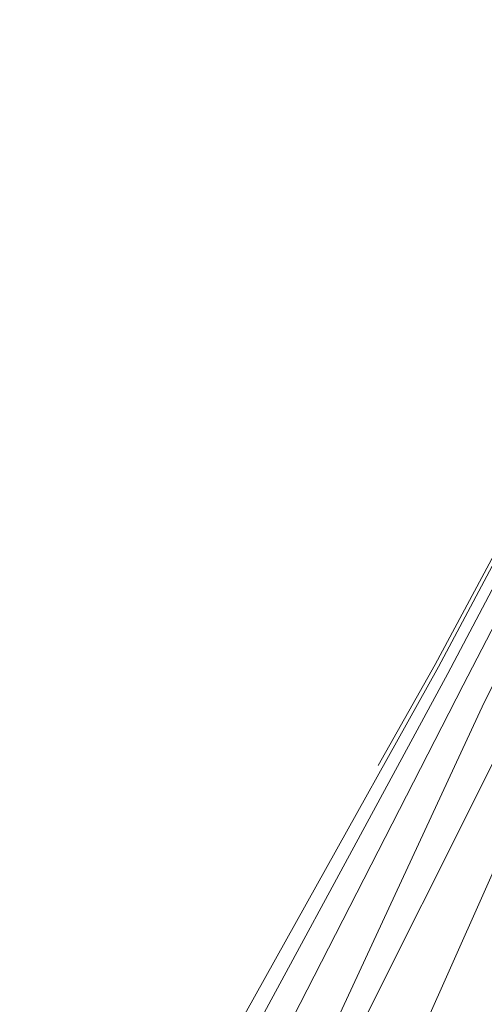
# Model space of a CAD drawing. Header units: millimetres. Extents: x 6453 to 7832, y 730 to 6668.
# Tile 7 of 18: x 6454 to 6509, y 1223 to 1341. Entities that reach past the tile are written whole.
import ezdxf

# ---------------------------------------------------------------- set-up
doc = ezdxf.new("R2010")
doc.units = ezdxf.units.MM
doc.layers.add('Luminarias', color=7, linetype='Continuous', lineweight=20)

# ---------------------------------------------------------------- blocks, each defined once
blk = doc.blocks.new('28300 - ISABELLE_310_dwg-556146-Alzado_PDF')
at = {"lineweight": 9, "flags": 128}
for points in [[(6533.42, 1341.32), (6529.87, 1319.67), (6521.16, 1296.24), (6503.78, 1263.7), (6472.01, 1206.74), (6462.39, 1175.43), (6456.63, 1136.86), (6453.52, 1078.29), (6456.5, 1001.44), (6465.75, 960.62), (6479.66, 931.45), (6498.01, 908.8), (6518.61, 894.1), (6526.32, 890.98)], [(6534.57, 1341.32), (6531.03, 1319.51), (6522.28, 1295.77), (6504.9, 1262.9), (6472.94, 1203.87), (6463.92, 1172.14), (6458.5, 1132.19), (6455.79, 1072.01), (6459.42, 996.76), (6469.01, 957.56), (6483.34, 928.72), (6501.89, 906.76), (6522.35, 892.85), (6547.34, 883.19), (6553.16, 882)], [(6536.47, 1341.32), (6532.94, 1319.24), (6524.14, 1294.96), (6506.75, 1261.5), (6474.44, 1198.38), (6466.49, 1165.95), (6461.61, 1123.16), (6459.67, 1059.7), (6464.71, 987.33), (6474.96, 951.36), (6490.14, 923.35), (6508.95, 903.02), (6529.07, 890.62), (6554.94, 881.5), (6561.58, 880.37)], [(6539.11, 1341.32), (6535.61, 1318.83), (6526.7, 1293.74), (6509.29, 1259.4), (6476.46, 1188.67), (6469.89, 1153.79), (6465.91, 1104.15), (6465.67, 1032.97), (6474.77, 966.22), (6487.4, 934.98), (6504.57, 910.66), (6523.96, 894.95), (6546.51, 884.69), (6564.35, 880.23)], [(6542.47, 1341.32), (6538.99, 1318.28), (6529.94, 1292.03), (6512.48, 1256.43), (6491.14, 1213.9), (6480.74, 1179.75), (6475.14, 1140.59), (6472.08, 1079.3), (6475.21, 997.04), (6484.5, 955.55), (6498.46, 925.69), (6516.16, 903.96), (6535.02, 890.96), (6558.76, 881.69), (6568.27, 879.88)], [(6546.51, 1341.32), (6543.06, 1317.57), (6533.8, 1289.69), (6516.23, 1252.29), (6494.71, 1203.94), (6486.7, 1169.62), (6482.06, 1125.16), (6480.26, 1057.47), (6485.81, 980.25), (6496.1, 944.32), (6511.34, 916.13), (6519.54, 906.23), (6537.59, 892.05), (6559.48, 882.44), (6572.45, 879.54)], [(6533.04, 1341.32), (6529.49, 1319.73), (6520.79, 1296.4), (6503.4, 1263.96), (6496.57, 1251.83)]]:
    blk.add_lwpolyline(points, dxfattribs=at)
blk = doc.blocks.new('28300 - 28302 ISABELLE 500 White pendant lamp-551909-Alzado_PDF')
blk.add_blockref('28300 - ISABELLE_310_dwg-556146-Alzado_PDF', (0, 0))

msp = doc.modelspace()

# ---------------------------------------------------------------- block references
at = {"layer": 'Luminarias'}
msp.add_blockref('28300 - 28302 ISABELLE 500 White pendant lamp-551909-Alzado_PDF', (0, 0), dxfattribs=at)

doc.saveas('drawing.dxf')
